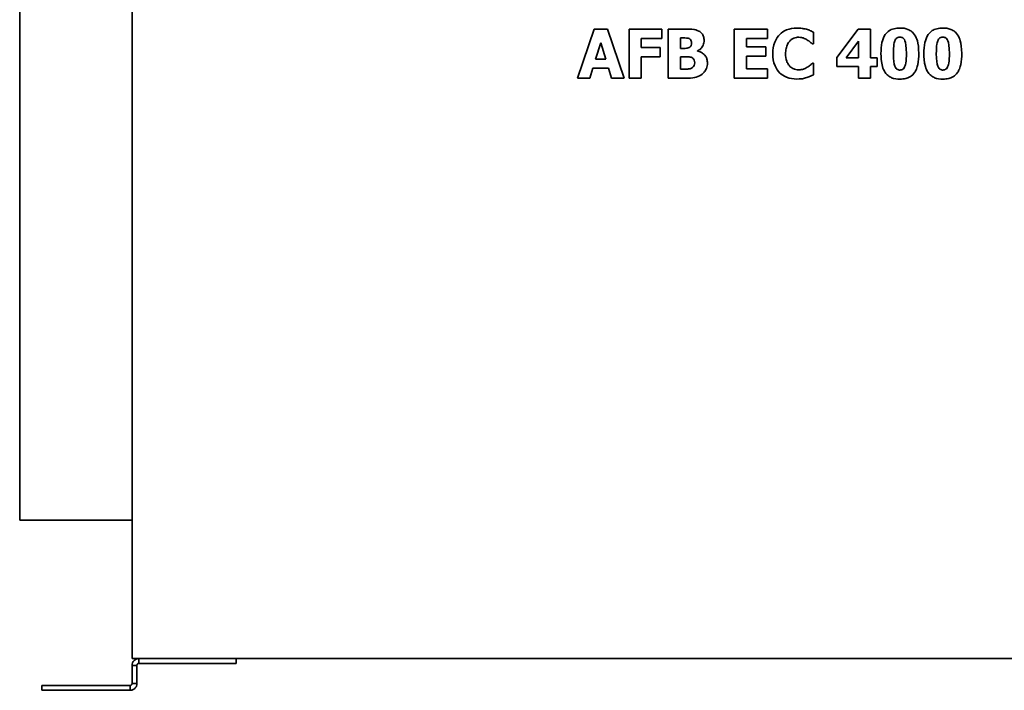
# Model space of a CAD drawing. Header units: millimetres. Extents: x 315 to 945, y 170 to 721.
# Tile 1 of 5: x 315 to 717, y 170 to 444. Entities that reach past the tile are written whole.
import ezdxf

# ---------------------------------------------------------------- set-up
doc = ezdxf.new("R2010")
doc.units = ezdxf.units.MM
doc.header["$LTSCALE"] = 3
doc.layers.add('Krawędzie widoczne(ISO)', color=7, linetype='Continuous', lineweight=35, true_color=0x262659)

msp = doc.modelspace()

# ---------------------------------------------------------------- linework, layer by layer
at = {"layer": 'Krawędzie widoczne(ISO)'}
for p, q in [((361, 698.98), (361, 182.98)), ((315.2, 639.48), (315.2, 239.48)), ((549.43, 439.76), (542.67, 419.76)), ((554.91, 439.76), (549.43, 439.76)), ((561.66, 419.76), (554.91, 439.76)), ((577.04, 439.76), (563.66, 439.76)), ((563.66, 439.76), (563.66, 419.76)), ((577.04, 435.95), (577.04, 439.76)), ((586.69, 439.76), (579.64, 439.76)), ((579.64, 439.76), (579.64, 419.76)), ((606.56, 439.76), (606.56, 419.76)), ((620.08, 439.76), (606.56, 439.76)), ((620.08, 435.95), (620.08, 439.76)), ((638.88, 433.72), (638.88, 438.48)), ((657.08, 439.76), (648.42, 428.16)), ((662.09, 439.76), (657.08, 439.76)), ((662.09, 428.03), (662.09, 439.76)), ((550.04, 427.48), (552.1, 434.09)), ((552.1, 434.09), (554.14, 427.48)), ((568.65, 435.95), (577.04, 435.95)), ((568.65, 432.18), (568.65, 435.95)), ((584.63, 431.87), (584.63, 436.11)), ((584.63, 436.11), (584.97, 436.11)), ((611.55, 435.95), (620.08, 435.95)), ((611.55, 432.44), (611.55, 435.95)), ((638.37, 433.72), (638.88, 433.72)), ((652.17, 428.03), (657.24, 434.83)), ((657.24, 434.83), (657.24, 428.03)), ((576.38, 432.18), (568.65, 432.18)), ((576.38, 428.37), (576.38, 432.18)), ((585.26, 431.87), (584.63, 431.87)), ((591.53, 430.73), (591.53, 430.83)), ((619.41, 432.44), (611.55, 432.44)), ((619.41, 428.63), (619.41, 432.44)), ((554.14, 427.48), (550.04, 427.48)), ((568.65, 428.37), (576.38, 428.37)), ((568.65, 419.76), (568.65, 428.37)), ((584.63, 423.41), (584.63, 428.45)), ((584.63, 428.45), (585.55, 428.45)), ((611.55, 423.57), (611.55, 428.63)), ((611.55, 428.63), (619.41, 428.63)), ((638.88, 425.79), (638.42, 425.79)), ((638.88, 421.09), (638.88, 425.79)), ((648.42, 428.16), (648.42, 424.43)), ((657.24, 428.03), (652.17, 428.03)), ((664.79, 428.03), (662.09, 428.03)), ((664.79, 424.43), (664.79, 428.03)), ((547.69, 419.76), (548.96, 423.85)), ((548.96, 423.85), (555.25, 423.85)), ((555.25, 423.85), (556.49, 419.76)), ((584.91, 423.41), (584.63, 423.41)), ((620.08, 423.57), (611.55, 423.57)), ((620.08, 419.76), (620.08, 423.57)), ((648.42, 424.43), (657.24, 424.43)), ((657.24, 424.43), (657.24, 419.71)), ((662.09, 424.43), (664.79, 424.43)), ((662.09, 419.71), (662.09, 424.43)), ((542.67, 419.76), (547.69, 419.76)), ((556.49, 419.76), (561.66, 419.76)), ((563.66, 419.76), (568.65, 419.76)), ((579.64, 419.76), (587.63, 419.76)), ((606.56, 419.76), (620.08, 419.76)), ((657.24, 419.71), (662.09, 419.71)), ((361, 239.48), (315.2, 239.48)), ((899, 182.98), (361, 182.98)), ((363.8, 182.98), (363.8, 181.86)), ((363.8, 181.86), (363.8, 180.98)), ((363.8, 180.98), (378.97, 180.98)), ((386.48, 180.98), (378.97, 180.98)), ((386.48, 180.98), (401.78, 180.98)), ((403.53, 180.98), (401.78, 180.98)), ((403.53, 182.98), (403.53, 180.98)), ((361, 180.18), (361, 172.82)), ((362.12, 180.18), (361, 180.18)), ((363, 180.18), (362.12, 180.18)), ((363, 172.82), (363, 180.18)), ((361, 172.82), (361.88, 172.82)), ((361.88, 172.82), (363, 172.82)), ((324.21, 172.02), (325.96, 172.02)), ((324.21, 170.02), (324.21, 172.02)), ((325.96, 170.02), (324.21, 170.02)), ((325.96, 172.02), (347.88, 172.02)), ((325.96, 170.02), (347.88, 170.02)), ((347.88, 172.02), (356.37, 172.02)), ((356.37, 170.02), (347.88, 170.02)), ((356.37, 172.02), (359.2, 172.02)), ((356.37, 170.02), (359.2, 170.02)), ((360.2, 172.02), (359.2, 172.02)), ((359.2, 170.02), (360.2, 170.02)), ((360.2, 171.14), (360.2, 172.02)), ((360.2, 170.02), (360.2, 171.14))]:
    msp.add_line(p, q, dxfattribs=at)
for points, knots in [([(592.15, 438.89), (591.26, 439.37), (590.46, 439.53), (589.11, 439.73), (587.82, 439.76), (586.69, 439.76)], [-0.5021745, -0.5021745, -0.5021745, -0.5021745, -0.3398768, -0.3398768, 0, 0, 0, 0]), ([(594.29, 435.11), (594.29, 435.66), (594.21, 436.21), (593.9, 437.13), (593.69, 437.54), (593.03, 438.33), (592.61, 438.64), (592.15, 438.89)], [-0.5076233, -0.5076233, -0.5076233, -0.5076233, -0.3076614, -0.3076614, -0.1572693, -0.1572693, 0, 0, 0, 0]), ([(632.12, 440.15), (630.67, 440.15), (629.23, 439.93), (626.84, 438.93), (625.91, 438.29), (624.52, 436.87), (623.72, 435.91), (622.54, 432.95), (622.31, 431.34), (622.31, 429.74)], [-2.429922, -2.429922, -2.429922, -2.429922, -1.608062, -1.608062, -0.957911, -0.957911, -0.47934, -0.47934, 0, 0, 0, 0]), ([(636.09, 439.65), (635.21, 439.87), (634.51, 439.98), (633.56, 440.11), (632.82, 440.15), (632.12, 440.15)], [-0.2883078, -0.2883078, -0.2883078, -0.2883078, -0.2120757, -0.2120757, 0, 0, 0, 0]), ([(638.88, 438.48), (638.38, 438.73), (637.79, 438.99), (637.09, 439.3), (636.59, 439.49), (636.09, 439.65)], [-0.2276746, -0.2276746, -0.2276746, -0.2276746, -0.1566905, -0.1566905, 0, 0, 0, 0]), ([(674.11, 440.17), (673.32, 440.17), (672.51, 440.09), (670.86, 439.69), (670.24, 439.38), (669.16, 438.7), (668.61, 438.17), (668.16, 437.54)], [-0.5129193, -0.5129193, -0.5129193, -0.5129193, -0.3816294, -0.3816294, -0.2322626, -0.2322626, 0, 0, 0, 0]), ([(680.08, 437.46), (679.74, 437.94), (679.35, 438.37), (678.45, 439.1), (677.95, 439.4), (676.38, 440.03), (675.22, 440.17), (674.11, 440.17)], [-0.6821728, -0.6821728, -0.6821728, -0.6821728, -0.5060831, -0.5060831, -0.3318155, -0.3318155, 0, 0, 0, 0]), ([(691.63, 440.17), (690.84, 440.17), (690.03, 440.09), (688.38, 439.69), (687.76, 439.38), (686.68, 438.7), (686.13, 438.17), (685.68, 437.54)], [-0.5129193, -0.5129193, -0.5129193, -0.5129193, -0.3816294, -0.3816294, -0.2322626, -0.2322626, 0, 0, 0, 0]), ([(697.6, 437.46), (697.26, 437.94), (696.88, 438.37), (695.97, 439.1), (695.47, 439.4), (693.9, 440.03), (692.74, 440.17), (691.63, 440.17)], [-0.6821728, -0.6821728, -0.6821728, -0.6821728, -0.5060831, -0.5060831, -0.3318155, -0.3318155, 0, 0, 0, 0]), ([(584.97, 436.11), (585.42, 436.11), (585.93, 436.11), (587.03, 436.1), (587.19, 436.09), (587.6, 436.05), (587.89, 435.98), (588.16, 435.86)], [-0.15038, -0.15038, -0.15038, -0.15038, -0.1252835, -0.1252835, -0.0890375, -0.0890375, 0, 0, 0, 0]), ([(589.18, 434.12), (589.18, 433.77), (589.14, 433.42), (588.94, 432.9), (588.85, 432.75), (588.55, 432.42), (588.35, 432.28), (588.13, 432.18)], [-0.2319202, -0.2319202, -0.2319202, -0.2319202, -0.1318244, -0.1318244, -0.0730349, -0.0730349, 0, 0, 0, 0]), ([(588.16, 435.86), (588.27, 435.81), (588.37, 435.75), (588.55, 435.62), (588.63, 435.55), (588.74, 435.42), (588.91, 435.23), (589.13, 434.63), (589.18, 434.38), (589.18, 434.12)], [-0.6674712, -0.6674712, -0.6674712, -0.6674712, -0.4266253, -0.4266253, -0.1922484, -0.1922484, -0.0770126, -0.0770126, 0, 0, 0, 0]), ([(591.53, 430.83), (592.07, 431.05), (592.55, 431.36), (593.43, 432.23), (593.74, 432.76), (594.18, 433.82), (594.29, 434.45), (594.29, 435.11)], [-0.4711784, -0.4711784, -0.4711784, -0.4711784, -0.3433839, -0.3433839, -0.1964582, -0.1964582, 0, 0, 0, 0]), ([(627.5, 429.73), (627.5, 430.42), (627.55, 431.12), (627.84, 432.5), (628.05, 433.03), (628.5, 433.98), (628.81, 434.46), (629.2, 434.87)], [-0.4526848, -0.4526848, -0.4526848, -0.4526848, -0.3145051, -0.3145051, -0.1688734, -0.1688734, 0, 0, 0, 0]), ([(629.2, 434.87), (629.46, 435.13), (629.74, 435.38), (630.45, 435.88), (630.77, 436.01), (631.56, 436.31), (632.23, 436.41), (632.91, 436.41)], [-0.2911095, -0.2911095, -0.2911095, -0.2911095, -0.2534873, -0.2534873, -0.2038017, -0.2038017, 0, 0, 0, 0]), ([(632.91, 436.41), (633.8, 436.41), (634.42, 436.2), (635.21, 435.91), (635.72, 435.67), (636.2, 435.37)], [-0.2514825, -0.2514825, -0.2514825, -0.2514825, -0.1706849, -0.1706849, 0, 0, 0, 0]), ([(636.2, 435.37), (636.88, 434.96), (637.1, 434.78), (637.75, 434.25), (638.08, 433.97), (638.37, 433.72)], [-0.2527238, -0.2527238, -0.2527238, -0.2527238, -0.1159244, -0.1159244, 0, 0, 0, 0]), ([(668.16, 437.54), (667.34, 436.34), (666.98, 435.09), (666.49, 432.85), (666.4, 431.24), (666.4, 429.76)], [-0.6838325, -0.6838325, -0.6838325, -0.6838325, -0.442676, -0.442676, 0, 0, 0, 0]), ([(671.44, 429.74), (671.44, 431.09), (671.5, 432.5), (671.84, 434.44), (672.01, 434.9), (672.28, 435.46), (672.44, 435.7), (672.83, 436.08), (673.04, 436.22), (673.54, 436.43), (673.82, 436.47), (674.11, 436.47)], [-0.487421, -0.487421, -0.487421, -0.487421, -0.3477685, -0.3477685, -0.2498875, -0.2498875, -0.1621886, -0.1621886, -0.087026, -0.087026, 0, 0, 0, 0]), ([(674.11, 436.47), (674.27, 436.47), (674.42, 436.46), (674.72, 436.4), (674.86, 436.36), (675.23, 436.19), (675.44, 436.05), (675.85, 435.61), (676.03, 435.3), (676.49, 434.15), (676.77, 432.7), (676.77, 429.76)], [-1.792284, -1.792284, -1.792284, -1.792284, -1.635767, -1.635767, -1.489013, -1.489013, -1.232602, -1.232602, -0.883148, -0.883148, 0, 0, 0, 0]), ([(681.81, 429.76), (681.81, 432.08), (681.55, 433.75), (680.98, 435.81), (680.61, 436.69), (680.08, 437.46)], [-0.6404579, -0.6404579, -0.6404579, -0.6404579, -0.2820736, -0.2820736, 0, 0, 0, 0]), ([(685.68, 437.54), (684.86, 436.34), (684.5, 435.09), (684.01, 432.85), (683.92, 431.24), (683.92, 429.76)], [-0.6838325, -0.6838325, -0.6838325, -0.6838325, -0.442676, -0.442676, 0, 0, 0, 0]), ([(688.96, 429.74), (688.96, 431.09), (689.02, 432.5), (689.36, 434.44), (689.53, 434.9), (689.8, 435.46), (689.96, 435.7), (690.35, 436.08), (690.56, 436.22), (691.06, 436.43), (691.34, 436.47), (691.63, 436.47)], [-0.487421, -0.487421, -0.487421, -0.487421, -0.3477685, -0.3477685, -0.2498875, -0.2498875, -0.1621886, -0.1621886, -0.087026, -0.087026, 0, 0, 0, 0]), ([(691.63, 436.47), (691.79, 436.47), (691.94, 436.46), (692.24, 436.4), (692.38, 436.36), (692.75, 436.19), (692.96, 436.05), (693.37, 435.61), (693.55, 435.3), (694.01, 434.15), (694.29, 432.7), (694.29, 429.76)], [-1.792284, -1.792284, -1.792284, -1.792284, -1.635767, -1.635767, -1.489013, -1.489013, -1.232602, -1.232602, -0.883148, -0.883148, 0, 0, 0, 0]), ([(699.33, 429.76), (699.33, 432.08), (699.07, 433.75), (698.5, 435.81), (698.13, 436.69), (697.6, 437.46)], [-0.6404579, -0.6404579, -0.6404579, -0.6404579, -0.2820736, -0.2820736, 0, 0, 0, 0]), ([(588.13, 432.18), (587.9, 432.07), (587.66, 431.98), (587.24, 431.9), (587.07, 431.89), (586.2, 431.87), (585.68, 431.87), (585.26, 431.87)], [-0.4628602, -0.4628602, -0.4628602, -0.4628602, -0.2603313, -0.2603313, -0.1242576, -0.1242576, 0, 0, 0, 0]), ([(595.62, 425.89), (595.62, 426.4), (595.57, 426.92), (595.32, 427.86), (595.14, 428.28), (594.5, 429.23), (594.03, 429.62), (593.01, 430.31), (592.29, 430.58), (591.53, 430.73)], [-0.5633204, -0.5633204, -0.5633204, -0.5633204, -0.460237, -0.460237, -0.367725, -0.367725, -0.2313767, -0.2313767, 0, 0, 0, 0]), ([(622.31, 429.74), (622.31, 428.06), (622.54, 426.35), (623.75, 423.45), (624.49, 422.55), (625.9, 421.16), (626.84, 420.54), (629.23, 419.58), (630.67, 419.37), (632.1, 419.37)], [-1.317773, -1.317773, -1.317773, -1.317773, -1.026123, -1.026123, -0.773716, -0.773716, -0.430646, -0.430646, 0, 0, 0, 0]), ([(629.3, 424.54), (629.02, 424.81), (628.78, 425.12), (628.26, 425.93), (628.07, 426.38), (627.61, 427.57), (627.5, 428.69), (627.5, 429.73)], [-0.4242583, -0.4242583, -0.4242583, -0.4242583, -0.379414, -0.379414, -0.3126332, -0.3126332, 0, 0, 0, 0]), ([(666.4, 429.76), (666.4, 428.35), (666.49, 426.29), (667.24, 423.63), (667.61, 422.76), (668.15, 422)], [-0.8312122, -0.8312122, -0.8312122, -0.8312122, -0.2802084, -0.2802084, 0, 0, 0, 0]), ([(674.11, 423.03), (673.96, 423.03), (673.8, 423.05), (673.5, 423.11), (673.36, 423.15), (672.99, 423.31), (672.79, 423.46), (672.37, 423.91), (672.19, 424.23), (671.68, 425.48), (671.44, 427.03), (671.44, 429.74)], [-1.569567, -1.569567, -1.569567, -1.569567, -1.441245, -1.441245, -1.320638, -1.320638, -1.108258, -1.108258, -0.815202, -0.815202, 0, 0, 0, 0]), ([(676.77, 429.76), (676.77, 428.41), (676.71, 427), (676.36, 425.06), (676.19, 424.6), (675.91, 424.04), (675.75, 423.79), (675.36, 423.42), (675.16, 423.28), (674.67, 423.08), (674.39, 423.03), (674.11, 423.03)], [-0.4905555, -0.4905555, -0.4905555, -0.4905555, -0.3463261, -0.3463261, -0.2462975, -0.2462975, -0.1586486, -0.1586486, -0.0847215, -0.0847215, 0, 0, 0, 0]), ([(680.06, 421.97), (680.38, 422.42), (680.64, 422.92), (681.17, 424.19), (681.32, 424.88), (681.71, 426.68), (681.81, 428.27), (681.81, 429.76)], [-0.627053, -0.627053, -0.627053, -0.627053, -0.554113, -0.554113, -0.4476362, -0.4476362, 0, 0, 0, 0]), ([(683.92, 429.76), (683.92, 428.35), (684.01, 426.29), (684.76, 423.63), (685.13, 422.76), (685.67, 422)], [-0.8312122, -0.8312122, -0.8312122, -0.8312122, -0.2802084, -0.2802084, 0, 0, 0, 0]), ([(691.63, 423.03), (691.48, 423.03), (691.32, 423.05), (691.02, 423.11), (690.88, 423.15), (690.51, 423.31), (690.31, 423.46), (689.89, 423.91), (689.71, 424.23), (689.2, 425.48), (688.96, 427.03), (688.96, 429.74)], [-1.569567, -1.569567, -1.569567, -1.569567, -1.441245, -1.441245, -1.320638, -1.320638, -1.108258, -1.108258, -0.815202, -0.815202, 0, 0, 0, 0]), ([(694.29, 429.76), (694.29, 428.41), (694.23, 427), (693.88, 425.06), (693.71, 424.6), (693.43, 424.04), (693.27, 423.79), (692.88, 423.42), (692.68, 423.28), (692.19, 423.08), (691.91, 423.03), (691.63, 423.03)], [-0.4905555, -0.4905555, -0.4905555, -0.4905555, -0.3463261, -0.3463261, -0.2462975, -0.2462975, -0.1586486, -0.1586486, -0.0847215, -0.0847215, 0, 0, 0, 0]), ([(697.58, 421.97), (697.9, 422.42), (698.16, 422.92), (698.69, 424.19), (698.84, 424.88), (699.23, 426.68), (699.33, 428.27), (699.33, 429.76)], [-0.627053, -0.627053, -0.627053, -0.627053, -0.554113, -0.554113, -0.4476362, -0.4476362, 0, 0, 0, 0]), ([(585.55, 428.45), (586.25, 428.45), (587.47, 428.47), (588.42, 428.38), (588.7, 428.33), (588.94, 428.24)], [-0.2869989, -0.2869989, -0.2869989, -0.2869989, -0.0776668, -0.0776668, 0, 0, 0, 0]), ([(588.94, 428.24), (589.13, 428.17), (589.32, 428.08), (589.64, 427.87), (589.79, 427.76), (590.1, 427.41), (590.21, 427.21), (590.39, 426.68), (590.43, 426.32), (590.43, 425.97)], [-0.2534014, -0.2534014, -0.2534014, -0.2534014, -0.207972, -0.207972, -0.166746, -0.166746, -0.1044692, -0.1044692, 0, 0, 0, 0]), ([(590.43, 425.97), (590.43, 425.61), (590.37, 425.25), (590.1, 424.59), (589.93, 424.39), (589.64, 424.08), (589.39, 423.92), (589.12, 423.8)], [-0.1695164, -0.1695164, -0.1695164, -0.1695164, -0.1288419, -0.1288419, -0.0888062, -0.0888062, 0, 0, 0, 0]), ([(593.54, 421.4), (593.91, 421.68), (594.23, 422.01), (594.75, 422.71), (595.01, 423.13), (595.5, 424.34), (595.62, 425.11), (595.62, 425.89)], [-0.5649296, -0.5649296, -0.5649296, -0.5649296, -0.3902266, -0.3902266, -0.2330402, -0.2330402, 0, 0, 0, 0]), ([(638.42, 425.79), (638.13, 425.53), (637.84, 425.27), (637.17, 424.71), (636.76, 424.43), (636.35, 424.19)], [-0.261669, -0.261669, -0.261669, -0.261669, -0.1445505, -0.1445505, 0, 0, 0, 0]), ([(589.12, 423.8), (588.75, 423.64), (588.37, 423.52), (587.8, 423.44), (587.59, 423.42), (586.02, 423.41), (585.43, 423.41), (584.91, 423.41)], [-1.19741, -1.19741, -1.19741, -1.19741, -0.467353, -0.467353, -0.157157, -0.157157, 0, 0, 0, 0]), ([(632.94, 423.12), (631.95, 423.12), (631.19, 423.38), (630.26, 423.75), (629.75, 424.1), (629.3, 424.54)], [-0.3007821, -0.3007821, -0.3007821, -0.3007821, -0.1885592, -0.1885592, 0, 0, 0, 0]), ([(636.35, 424.19), (635.78, 423.81), (635.12, 423.55), (634.22, 423.22), (633.59, 423.12), (632.94, 423.12)], [-0.2856633, -0.2856633, -0.2856633, -0.2856633, -0.1946998, -0.1946998, 0, 0, 0, 0]), ([(668.15, 422), (668.47, 421.53), (668.85, 421.12), (669.73, 420.41), (670.23, 420.12), (671.8, 419.48), (672.98, 419.34), (674.11, 419.34)], [-0.677212, -0.677212, -0.677212, -0.677212, -0.5083023, -0.5083023, -0.3395871, -0.3395871, 0, 0, 0, 0]), ([(674.11, 419.34), (674.92, 419.34), (675.74, 419.41), (677.02, 419.73), (677.72, 419.95), (679.08, 420.81), (679.62, 421.34), (680.06, 421.97)], [-0.8820714, -0.8820714, -0.8820714, -0.8820714, -0.4830438, -0.4830438, -0.2302653, -0.2302653, 0, 0, 0, 0]), ([(685.67, 422), (685.99, 421.53), (686.37, 421.12), (687.25, 420.41), (687.75, 420.12), (689.32, 419.48), (690.5, 419.34), (691.63, 419.34)], [-0.677212, -0.677212, -0.677212, -0.677212, -0.5083023, -0.5083023, -0.3395871, -0.3395871, 0, 0, 0, 0]), ([(691.63, 419.34), (692.44, 419.34), (693.26, 419.41), (694.54, 419.73), (695.24, 419.95), (696.6, 420.81), (697.14, 421.34), (697.58, 421.97)], [-0.8820714, -0.8820714, -0.8820714, -0.8820714, -0.4830438, -0.4830438, -0.2302653, -0.2302653, 0, 0, 0, 0]), ([(587.63, 419.76), (589.17, 419.76), (590.25, 419.91), (591.98, 420.39), (592.8, 420.81), (593.54, 421.4)], [-0.536093, -0.536093, -0.536093, -0.536093, -0.2837765, -0.2837765, 0, 0, 0, 0]), ([(632.1, 419.37), (633.48, 419.37), (634.1, 419.47), (634.94, 419.62), (635.53, 419.78), (636.1, 419.96)], [-0.2537556, -0.2537556, -0.2537556, -0.2537556, -0.1799002, -0.1799002, 0, 0, 0, 0]), ([(636.1, 419.96), (636.86, 420.18), (637.19, 420.32), (638.02, 420.69), (638.46, 420.9), (638.88, 421.09)], [-0.2747425, -0.2747425, -0.2747425, -0.2747425, -0.1370872, -0.1370872, 0, 0, 0, 0]), ([(361, 180.18), (361, 180.55), (361.07, 180.91), (361.35, 181.59), (361.56, 181.9), (362.08, 182.42), (362.38, 182.62), (363.06, 182.91), (363.43, 182.98), (363.8, 182.98)], [0, 0, 0, 0, 0.1114459, 0.1114459, 0.2219303, 0.2219303, 0.3324441, 0.3324441, 0.4438708, 0.4438708, 0.4438708, 0.4438708]), ([(363.8, 180.98), (363.79, 180.98), (363.77, 180.98), (363.76, 180.98), (363.74, 180.98), (363.73, 180.98), (363.71, 180.98), (363.7, 180.97), (363.68, 180.97), (363.67, 180.97), (363.66, 180.97), (363.64, 180.96), (363.63, 180.96), (363.61, 180.96), (363.6, 180.95), (363.58, 180.95), (363.57, 180.95), (363.56, 180.94), (363.54, 180.94), (363.53, 180.93), (363.52, 180.93), (363.5, 180.92), (363.5, 180.92), (363.49, 180.92), (363.49, 180.92), (363.48, 180.91), (363.47, 180.91), (363.46, 180.91), (363.45, 180.9), (363.44, 180.89), (363.42, 180.89), (363.41, 180.88), (363.4, 180.87), (363.39, 180.86), (363.37, 180.86), (363.36, 180.85), (363.35, 180.84), (363.34, 180.83), (363.32, 180.82), (363.31, 180.82), (363.3, 180.81), (363.29, 180.8), (363.28, 180.79), (363.27, 180.78), (363.26, 180.77), (363.25, 180.76), (363.24, 180.75), (363.23, 180.75), (363.23, 180.74), (363.22, 180.74), (363.22, 180.73), (363.22, 180.73), (363.21, 180.72), (363.2, 180.71), (363.19, 180.7), (363.18, 180.69), (363.17, 180.67), (363.16, 180.66), (363.15, 180.65), (363.14, 180.64), (363.14, 180.63), (363.13, 180.62), (363.12, 180.6), (363.11, 180.59), (363.11, 180.58), (363.1, 180.57), (363.09, 180.55), (363.09, 180.54), (363.08, 180.53), (363.07, 180.51), (363.07, 180.5), (363.06, 180.49), (363.06, 180.48), (363.05, 180.47), (363.05, 180.45), (363.04, 180.43), (363.04, 180.42), (363.03, 180.41), (363.03, 180.39), (363.02, 180.38), (363.02, 180.36), (363.02, 180.35), (363.02, 180.34), (363.01, 180.32), (363.01, 180.31), (363.01, 180.29), (363.01, 180.28), (363, 180.27), (363, 180.25), (363, 180.24), (363, 180.22), (363, 180.21), (363, 180.19), (363, 180.18)], [0, 0, 0, 0, 0.0045101, 0.0045101, 0.0045101, 0.0090347, 0.0090347, 0.0090347, 0.0135712, 0.0135712, 0.0135712, 0.0181164, 0.0181164, 0.0181164, 0.0226675, 0.0226675, 0.0226675, 0.0272215, 0.0272215, 0.0272215, 0.0317752, 0.0317752, 0.0317752, 0.0329356, 0.0329356, 0.0329356, 0.0363326, 0.0363326, 0.0363326, 0.0409077, 0.0409077, 0.0409077, 0.0454982, 0.0454982, 0.0454982, 0.0501006, 0.0501006, 0.0501006, 0.0547115, 0.0547115, 0.0547115, 0.0593273, 0.0593273, 0.0593273, 0.0639446, 0.0639446, 0.0639446, 0.0669649, 0.0669649, 0.0669649, 0.0685613, 0.0685613, 0.0685613, 0.0731932, 0.0731932, 0.0731932, 0.0778428, 0.0778428, 0.0778428, 0.0825066, 0.0825066, 0.0825066, 0.0871814, 0.0871814, 0.0871814, 0.0918634, 0.0918634, 0.0918634, 0.0965493, 0.0965493, 0.0965493, 0.100365, 0.100365, 0.100365, 0.105938, 0.105938, 0.105938, 0.1106614, 0.1106614, 0.1106614, 0.115401, 0.115401, 0.115401, 0.1201519, 0.1201519, 0.1201519, 0.1249091, 0.1249091, 0.1249091, 0.1296672, 0.1296672, 0.1296672, 0.1344212, 0.1344212, 0.1344212, 0.1344212]), ([(363, 172.82), (363, 172.44), (362.92, 172.07), (362.64, 171.39), (362.42, 171.08), (361.9, 170.56), (361.59, 170.36), (361.09, 170.16), (360.91, 170.11), (360.56, 170.04), (360.38, 170.02), (360.2, 170.02)], [0, 0, 0, 0, 0.1211213, 0.1211213, 0.2427051, 0.2427051, 0.3638749, 0.3638749, 0.4245444, 0.4245444, 0.4853945, 0.4853945, 0.4853945, 0.4853945]), ([(360.2, 172.02), (360.3, 172.02), (360.4, 172.04), (360.58, 172.11), (360.67, 172.16), (360.82, 172.31), (360.89, 172.39), (360.98, 172.6), (361, 172.71), (361, 172.82)], [-0.238205, -0.238205, -0.238205, -0.238205, -0.1772118, -0.1772118, -0.118791, -0.118791, -0.0580717, -0.0580717, 0, 0, 0, 0])]:
    msp.add_open_spline(points, degree=3, knots=knots, dxfattribs=at)

doc.saveas('drawing.dxf')
